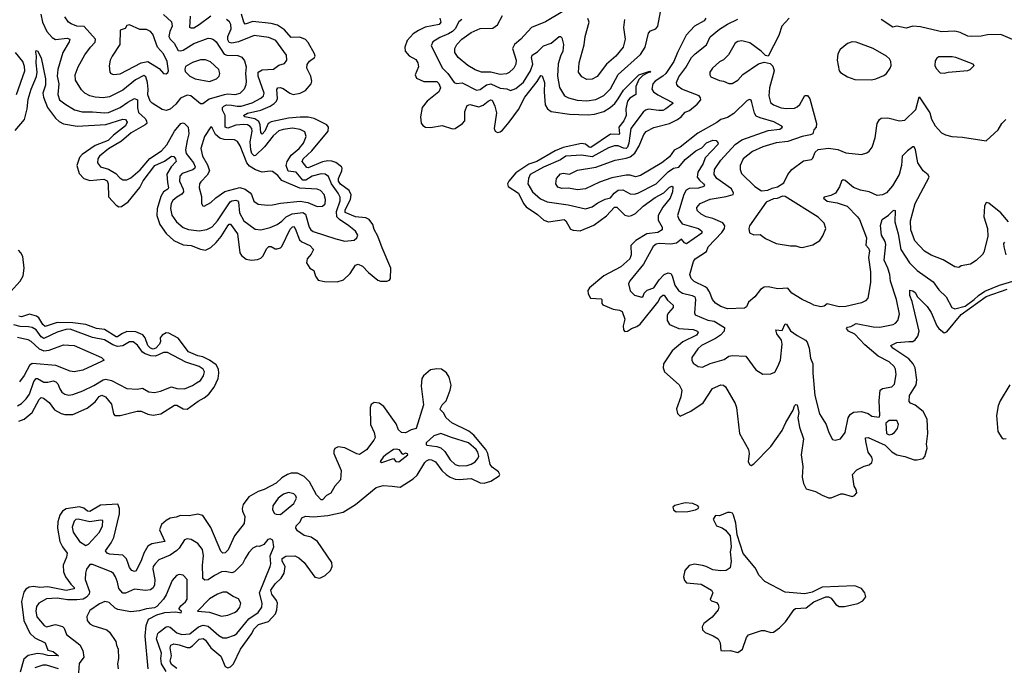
# Model space of a CAD drawing. Extents: x 1954678 to 2060275, y 904822 to 1016299.
# Tile 256 of 256: x 1978581 to 1986072, y 1002958 to 1007884. Entities that reach past the tile are written whole.
import ezdxf

# ---------------------------------------------------------------- set-up
doc = ezdxf.new("R2010")
doc.units = 0

msp = doc.modelspace()

# ---------------------------------------------------------------- linework, layer by layer
at = {"layer": '0CON20XD'}
for points in [[(1978545, 1007040), (1978616.4, 1007123.6), (1978638, 1007205), (1978645, 1007278), (1978668.6, 1007355), (1978708.1, 1007451.9), (1978712.4, 1007485), (1978705.3, 1007555), (1978709.4, 1007605), (1978702.4, 1007637.6), (1978705, 1007650), (1978715, 1007647.1), (1978743.6, 1007593.6), (1978777.6, 1007435), (1978777.4, 1007385), (1978757.1, 1007325), (1978760.7, 1007295), (1978791.3, 1007215), (1978852.4, 1007135), (1978879.8, 1007109.8), (1978915, 1007091.4), (1979016.9, 1007073.1), (1979235, 1007087.4), (1979365, 1007126.2), (1979384.4, 1007124.4), (1979398.4, 1007105), (1979385, 1007077.4), (1979294.2, 1007005.8), (1979254.8, 1006965), (1979155, 1006927.1), (1979055, 1006858.9), (1979034.7, 1006835), (1979015.3, 1006775), (1979033.9, 1006713.9), (1979068.6, 1006675), (1979115, 1006661.1), (1979220.6, 1006670.6), (1979245, 1006658.1), (1979254.6, 1006634.6), (1979255.9, 1006535.9), (1979315, 1006473.3), (1979335, 1006461.5), (1979355, 1006462.5), (1979405, 1006498.2), (1979495, 1006607.2), (1979520.8, 1006659.2), (1979608.4, 1006775), (1979681.2, 1006808.8), (1979735, 1006844.7), (1979753.6, 1006843.6), (1979767.1, 1006825), (1979771.8, 1006805), (1979731.9, 1006765), (1979700.2, 1006709.8), (1979703.9, 1006645), (1979713.1, 1006605), (1979707.5, 1006595), (1979675, 1006573.4), (1979655, 1006538.8), (1979627.2, 1006445), (1979624.8, 1006395), (1979646.2, 1006325), (1979695, 1006257.3), (1979753.6, 1006205), (1979825, 1006172.1), (1979885, 1006166.4), (1979955, 1006137.5), (1979995, 1006130.4), (1980035, 1006151.1), (1980075, 1006189.6), (1980112.6, 1006235), (1980165, 1006316.7), (1980175, 1006327.8), (1980185, 1006328.5), (1980237.1, 1006255), (1980255, 1006111.4), (1980268.9, 1006088.9), (1980302.9, 1006062.9), (1980345, 1006054.6), (1980390.2, 1006059.8), (1980415, 1006069.5), (1980432.3, 1006087.7), (1980458.9, 1006141.1), (1980475, 1006157.7), (1980495, 1006158.5), (1980525, 1006141.2), (1980538.7, 1006141.3), (1980565, 1006148.7), (1980575, 1006157.9), (1980639.6, 1006290.4), (1980655, 1006308.2), (1980665, 1006310.9), (1980676.6, 1006296.6), (1980709, 1006209), (1980726.5, 1006195), (1980786.9, 1006166.9), (1980815.3, 1006135.3), (1980799.3, 1006100.7), (1980767.9, 1006065), (1980762.1, 1006035), (1980789.1, 1005995), (1980818.9, 1005975), (1980831.9, 1005931.9), (1980852.4, 1005902.4), (1980898.9, 1005891.1), (1980995, 1005890), (1981043.3, 1005905), (1981095, 1005954.4), (1981134.3, 1006015.7), (1981155, 1006024.1), (1981189.3, 1006009.3), (1981235, 1005960.8), (1981305, 1005901.3), (1981325, 1005893.6), (1981375, 1005893.8), (1981395, 1005903.1), (1981402.1, 1005915), (1981404.1, 1005995), (1981339.5, 1006149.5), (1981306.5, 1006236.5), (1981277.8, 1006287.8), (1981266.3, 1006326.3), (1981239.6, 1006365), (1981215, 1006376), (1981135, 1006383.2), (1981057.5, 1006417.5), (1981056.5, 1006436.5), (1981097.8, 1006515), (1981102.3, 1006552.3), (1981087.9, 1006585), (1981021.8, 1006631.8), (1981005.9, 1006655), (1981005.2, 1006675), (1981032.2, 1006735), (1981033.7, 1006753.7), (1981028.1, 1006765), (1980985, 1006797.8), (1980955, 1006808.4), (1980925, 1006809.8), (1980885, 1006802.1), (1980775, 1006758.1), (1980765, 1006760.4), (1980728.5, 1006805), (1980738.5, 1006825), (1980804.3, 1006885), (1980926.9, 1007035), (1980929.6, 1007065), (1980916.7, 1007085), (1980820.9, 1007130.9), (1980775, 1007141.9), (1980715, 1007142.6), (1980625, 1007133.6), (1980495, 1007107.8), (1980472.2, 1007095), (1980445, 1007036.7), (1980425, 1007012.5), (1980415.3, 1007025.3), (1980411.4, 1007085), (1980399.4, 1007109.4), (1980368.8, 1007128.8), (1980294, 1007145), (1980284.4, 1007155), (1980315, 1007173.4), (1980415.4, 1007194.6), (1980486.9, 1007225), (1980516.8, 1007245), (1980535.5, 1007264.5), (1980543.1, 1007285), (1980537, 1007353), (1980545.3, 1007364.7), (1980563.2, 1007366.8), (1980585, 1007360), (1980635, 1007323.7), (1980662.5, 1007315), (1980715, 1007324.8), (1980755, 1007345.3), (1980797.1, 1007395), (1980803.1, 1007415), (1980794.7, 1007454.7), (1980766, 1007515), (1980767.1, 1007542.9), (1980785, 1007567.1), (1980824.4, 1007595), (1980828.6, 1007605), (1980823.3, 1007625), (1980775, 1007710.8), (1980755, 1007732.1), (1980711.9, 1007751.9), (1980645, 1007748.4), (1980595, 1007805.8), (1980541.8, 1007841.8), (1980495, 1007855.9), (1980355, 1007869.5), (1980295, 1007850), (1980285, 1007864.2), (1980268.8, 1007925)], [(1978740.8, 1007925), (1978753.6, 1007863.6), (1978787.9, 1007795), (1978828, 1007748), (1978852.9, 1007732.9), (1978942.9, 1007742.9), (1978962.1, 1007735), (1978956.5, 1007715), (1978910, 1007635), (1978869.5, 1007505), (1978865.9, 1007455), (1978877.6, 1007395), (1978870.3, 1007315), (1978884.5, 1007275), (1978923, 1007243), (1978997.2, 1007197.2), (1979055, 1007183.6), (1979135, 1007183.6), (1979225, 1007174.7), (1979255, 1007177.9), (1979345, 1007216.7), (1979402.7, 1007257.3), (1979455, 1007284), (1979477.3, 1007275), (1979475.7, 1007214.2), (1979485, 1007178.9), (1979535, 1007132.7), (1979546.1, 1007115), (1979546.8, 1007095), (1979535, 1007082.8), (1979427.9, 1007022.1), (1979355, 1006960), (1979255, 1006901.6), (1979186.7, 1006845), (1979174.5, 1006825), (1979172.2, 1006795), (1979194.3, 1006765), (1979255, 1006747.6), (1979312.9, 1006712.9), (1979341.5, 1006681.5), (1979365, 1006666.2), (1979395, 1006664.6), (1979425, 1006680.4), (1979497.2, 1006742.8), (1979571.9, 1006828.1), (1979658.8, 1006885), (1979699.4, 1006930.6), (1979758, 1007035), (1979806.9, 1007093.1), (1979825, 1007098.5), (1979835, 1007094.5), (1979861.8, 1007065), (1979866.5, 1007015), (1979855.6, 1006964.4), (1979841.9, 1006895), (1979846.3, 1006865), (1979902.5, 1006795), (1979915.8, 1006764.2), (1979913.8, 1006755), (1979897.8, 1006742.2), (1979815.6, 1006715), (1979797.7, 1006692.3), (1979797.1, 1006655), (1979825.3, 1006595), (1979828.1, 1006575), (1979815, 1006557.2), (1979775, 1006534.7), (1979745, 1006508.2), (1979732.7, 1006485), (1979726.8, 1006446.8), (1979737.8, 1006397.8), (1979774.5, 1006345), (1979825, 1006302.9), (1979865, 1006286.8), (1979945, 1006277.9), (1980005, 1006287.7), (1980045, 1006309.1), (1980086, 1006354), (1980181.2, 1006498.8), (1980195, 1006506.5), (1980225, 1006510), (1980237, 1006507), (1980244.6, 1006495), (1980253.2, 1006415), (1980286.2, 1006355), (1980371.5, 1006291.5), (1980415.3, 1006284.7), (1980487.5, 1006302.5), (1980539.2, 1006325), (1980575, 1006350.4), (1980609.2, 1006385), (1980652.6, 1006407.4), (1980735, 1006415.9), (1980755.3, 1006405), (1980783.1, 1006305), (1980795.3, 1006285.3), (1980813.6, 1006273.6), (1980985, 1006217.1), (1981055, 1006200), (1981125, 1006206), (1981146.8, 1006223.2), (1981154.3, 1006245), (1981135.3, 1006275.3), (1981085, 1006316.9), (1981012.8, 1006362.8), (1980994.5, 1006384.5), (1980989.9, 1006425), (1981017.6, 1006505), (1981017.8, 1006535), (1981004.3, 1006565), (1980952.7, 1006635), (1980929.8, 1006689.8), (1980905, 1006707.8), (1980875, 1006710.8), (1980805, 1006693.3), (1980757.1, 1006662.9), (1980733.7, 1006663.7), (1980683.3, 1006723.3), (1980622.7, 1006732.7), (1980607.5, 1006775), (1980614.8, 1006805), (1980646.4, 1006853.6), (1980706.6, 1006905), (1980739.4, 1006945), (1980759.6, 1006995), (1980749.7, 1007029.7), (1980715, 1007048.4), (1980655, 1007057.4), (1980585, 1007048.9), (1980552.2, 1007037.8), (1980509.9, 1007000.1), (1980442.3, 1006917.7), (1980375, 1006850.9), (1980365, 1006848.5), (1980347.1, 1006867.1), (1980338.4, 1006895), (1980334.5, 1006955), (1980348.8, 1007035), (1980345.9, 1007055), (1980335, 1007071.5), (1980315, 1007082.9), (1980285, 1007085.5), (1980225, 1007081.5), (1980165, 1007057.5), (1980142.8, 1007065), (1980143.8, 1007153.8), (1980123.9, 1007195), (1980123.1, 1007215), (1980132.9, 1007227.1), (1980155, 1007237), (1980193.3, 1007233.3), (1980235, 1007225.2), (1980265, 1007226.8), (1980348.8, 1007251.2), (1980415, 1007286.2), (1980434.3, 1007305.7), (1980441.2, 1007325), (1980396.2, 1007455), (1980395.5, 1007485), (1980425, 1007501.8), (1980512.1, 1007507.9), (1980552.1, 1007537.9), (1980595, 1007550), (1980612.5, 1007575), (1980611.4, 1007615), (1980529.5, 1007725), (1980475, 1007748.2), (1980365, 1007764.6), (1980245, 1007716.5), (1980195, 1007705.3), (1980175, 1007710.9), (1980165, 1007731.2), (1980163.9, 1007755), (1980190, 1007815), (1980187.7, 1007847.7), (1980176.7, 1007866.7), (1980155, 1007885.6)], [(1979675, 1007922.2), (1979735, 1007868.1), (1979741.2, 1007835), (1979721.8, 1007795), (1979715.3, 1007755), (1979725.7, 1007735.7), (1979755, 1007705.5), (1979785, 1007650), (1979805, 1007646.8), (1979825, 1007652.8), (1979905, 1007702.8), (1980015, 1007743.1), (1980035, 1007741.5), (1980055, 1007732.5), (1980074.2, 1007714.2), (1980135, 1007621.1), (1980157.3, 1007612.7), (1980241.1, 1007611.1), (1980269.6, 1007599.6), (1980291.3, 1007571.3), (1980303.8, 1007525), (1980298.7, 1007475), (1980304.6, 1007415), (1980301.4, 1007388.6), (1980287.8, 1007355), (1980255, 1007323.1), (1980217.3, 1007312.8), (1980165, 1007316.7), (1980135, 1007312.3), (1980021.2, 1007278.8), (1979972.7, 1007242.7), (1979955, 1007244.2), (1979882.5, 1007305), (1979855, 1007309.6), (1979803.6, 1007286.4), (1979768.6, 1007241.4), (1979725, 1007202.2), (1979695, 1007192.9), (1979665, 1007199.5), (1979587.9, 1007247.9), (1979573.6, 1007265), (1979555, 1007311.2), (1979558.7, 1007355), (1979553.5, 1007405), (1979539.3, 1007449.3), (1979525, 1007460), (1979462.6, 1007427.4), (1979365, 1007347.1), (1979265, 1007296.6), (1979215, 1007290), (1979155, 1007294.7), (1979115, 1007305.4), (1979075.3, 1007325.3), (1979051.1, 1007351.1), (1979004.8, 1007424.7), (1979001.5, 1007465), (1979024.7, 1007525.3), (1979075, 1007615.8), (1979118.5, 1007675), (1979155, 1007711.9), (1979158.2, 1007735), (1979070.7, 1007830.8), (1979015, 1007835.4), (1978971.5, 1007851.5), (1978952.9, 1007865), (1978924.4, 1007905)], [(1980035, 1007909.6), (1979945.2, 1007844.8), (1979905, 1007820.4), (1979885, 1007818.9), (1979875.8, 1007825), (1979879.8, 1007909.8)], [(1981944.2, 1007885), (1981922.1, 1007867.9), (1981893.2, 1007815), (1981873.8, 1007795), (1981843.3, 1007775), (1981777.3, 1007747.3), (1981723.7, 1007716.3), (1981711.8, 1007685), (1981798.2, 1007515), (1981837.5, 1007475), (1981885, 1007405.7), (1981905, 1007398.6), (1981946.8, 1007403.2), (1982055, 1007346.4), (1982085, 1007352.8), (1982132.7, 1007387.3), (1982164.3, 1007395.7), (1982235, 1007362.8), (1982287, 1007357), (1982315, 1007346.2), (1982355, 1007360), (1982412.5, 1007407.5), (1982466.6, 1007493.5), (1982483.8, 1007545), (1982474.7, 1007595.3), (1982480, 1007615), (1982519.6, 1007640.4), (1982565, 1007685.4), (1982624.3, 1007705), (1982685, 1007755.5), (1982695.5, 1007755.5), (1982705, 1007746.2), (1982717.9, 1007695), (1982712.3, 1007645), (1982695.8, 1007605.8), (1982676.9, 1007546.9), (1982671.8, 1007455), (1982687.9, 1007367.9), (1982725, 1007305.5), (1982755, 1007290.4), (1982822.2, 1007272.2), (1982894.7, 1007265.3), (1982965, 1007277.6), (1983023.9, 1007306.1), (1983075, 1007357.3), (1983135, 1007467.9), (1983305, 1007618.5), (1983340.4, 1007675), (1983365, 1007780), (1983381.1, 1007798.9), (1983420, 1007815), (1983435.3, 1007834.7), (1983455.3, 1007944.7)], [(1982712.5, 1007945), (1982581.4, 1007868.6), (1982475, 1007824.4), (1982394.7, 1007735.3), (1982344.8, 1007695.2), (1982331.2, 1007665), (1982357.3, 1007575), (1982356.4, 1007545), (1982340, 1007515), (1982305, 1007481.5), (1982285, 1007472.3), (1982235, 1007466.8), (1982164.1, 1007484.1), (1982095.3, 1007485.3), (1982045, 1007502.1), (1981989.4, 1007535), (1981915.7, 1007595), (1981892.3, 1007635), (1981891.5, 1007665), (1981907.1, 1007695), (1981945.6, 1007734.4), (1982015, 1007786.1), (1982085, 1007816), (1982180.2, 1007819.8), (1982216.1, 1007845), (1982254.7, 1007915.3)], [(1979295, 1007466.9), (1979345, 1007472.9), (1979505, 1007554.7), (1979555, 1007565.4), (1979641.3, 1007511.3), (1979675, 1007474), (1979695, 1007471.2), (1979708.8, 1007481.2), (1979713.8, 1007495), (1979702.5, 1007565), (1979673.5, 1007625), (1979627.9, 1007675), (1979593, 1007773), (1979576.2, 1007795), (1979545, 1007808.6), (1979495, 1007810), (1979415, 1007843.8), (1979395, 1007840), (1979382.3, 1007817.7), (1979346.2, 1007803.8), (1979343.6, 1007695), (1979283.5, 1007605), (1979270, 1007575), (1979261.9, 1007531.9), (1979265.8, 1007485.8), (1979273.3, 1007473.3), (1979295, 1007466.9)], [(1981778, 1007895), (1981784.7, 1007865), (1981771.7, 1007848.3), (1981665, 1007825.8), (1981615, 1007800.6), (1981574.8, 1007775.2), (1981528.2, 1007725), (1981510.5, 1007675), (1981514.1, 1007645), (1981545, 1007609.1), (1981595, 1007579.7), (1981610.9, 1007555), (1981615.8, 1007525), (1981588.5, 1007465), (1981598.4, 1007438.4), (1981655, 1007412.4), (1981755, 1007412.6), (1981769.3, 1007399.3), (1981781, 1007365), (1981769.7, 1007335), (1981681.5, 1007265), (1981641.5, 1007215), (1981629.1, 1007145), (1981636.1, 1007096.1), (1981648.3, 1007078.3), (1981667.4, 1007067.4), (1981705, 1007063.1), (1981795, 1007079.1), (1981873.4, 1007053.4), (1981895, 1007056.7), (1981950.6, 1007095), (1981966.2, 1007115), (1981966.2, 1007185), (1981985, 1007230.9), (1982005, 1007239.6), (1982075, 1007220.5), (1982107.4, 1007232.6), (1982145, 1007263.6), (1982165, 1007274.4), (1982175, 1007270.6), (1982196.8, 1007226.7), (1982208.1, 1007175), (1982191.2, 1007055), (1982197.5, 1007035), (1982215, 1007024.4), (1982235, 1007029.5), (1982255, 1007044.4), (1982303.8, 1007105), (1982375, 1007201.5), (1982422.9, 1007295), (1982517.5, 1007412.5), (1982545, 1007460), (1982555, 1007456.2), (1982573.9, 1007405), (1982571.2, 1007335), (1982577.9, 1007235), (1982595.7, 1007205), (1982625, 1007186.5), (1982765, 1007164.2), (1982905, 1007159.5), (1982955, 1007164.7), (1983025, 1007186.3), (1983073.8, 1007215), (1983109.1, 1007245), (1983135, 1007281.5), (1983175, 1007347.3), (1983290, 1007465), (1983375, 1007493.3), (1983383.3, 1007485), (1983360, 1007480), (1983322, 1007458), (1983292.5, 1007427.5), (1983269.7, 1007375), (1983267.5, 1007315), (1983223.2, 1007286.8), (1983205.8, 1007265), (1983191.3, 1007205), (1983196, 1007155), (1983178.3, 1007115), (1983138.3, 1007065), (1983144.6, 1007015.4), (1983140.3, 1007009.7), (1983075, 1007011.7), (1982925, 1006912.6), (1982914, 1006914), (1982885, 1006937.8), (1982855, 1006942.8), (1982715, 1006912.4), (1982653.8, 1006886.2), (1982515, 1006806), (1982455.4, 1006784.6), (1982355, 1006720), (1982301.2, 1006655), (1982292.7, 1006635), (1982296.4, 1006615), (1982375, 1006564.1), (1982415, 1006484.5), (1982435, 1006459.2), (1982521.4, 1006401.4), (1982568.6, 1006358.6), (1982605, 1006346.2), (1982723.3, 1006363.3), (1982735.5, 1006355), (1982771.6, 1006291.6), (1982791.7, 1006281.7), (1982845, 1006277.1), (1982949.6, 1006320.4), (1983045, 1006392.8), (1983105, 1006458.8), (1983125, 1006457.1), (1983185, 1006398), (1983215, 1006390), (1983235, 1006393.7), (1983265, 1006410.3), (1983324, 1006466), (1983415, 1006530), (1983482.6, 1006567.4), (1983525, 1006610.4), (1983545, 1006617.5), (1983550, 1006610), (1983546.3, 1006575), (1983529.4, 1006525), (1983473.4, 1006456.5), (1983438.3, 1006395), (1983438.8, 1006358.8), (1983468.1, 1006305), (1983468, 1006285), (1983435, 1006264.5), (1983351.9, 1006255), (1983269.6, 1006205), (1983229.4, 1006165), (1983233.6, 1006096.4), (1983222.3, 1006065), (1983155.2, 1006004.8), (1983025.7, 1005934.3), (1982915, 1005845.4), (1982902.7, 1005825), (1982905, 1005798.8), (1982924.3, 1005765), (1983005, 1005760.6), (1983010.6, 1005755), (1983008.5, 1005725), (1983016.1, 1005716.1), (1983095, 1005682.6), (1983145, 1005673.7), (1983165, 1005663.6), (1983184.7, 1005605.3), (1983173.3, 1005555), (1983175.8, 1005525.8), (1983185, 1005511.2), (1983205, 1005514.3), (1983236.2, 1005535), (1983275, 1005549.2), (1983301, 1005569), (1983434.6, 1005735.4), (1983455, 1005773.8), (1983475, 1005789.6), (1983485, 1005787.5), (1983510.3, 1005750.3), (1983553.4, 1005713.4), (1983551.8, 1005695), (1983516, 1005655), (1983506.6, 1005635), (1983507.5, 1005595), (1983524.6, 1005565), (1983595, 1005535.7), (1983705, 1005527.4), (1983738.1, 1005515), (1983743.3, 1005505), (1983728.8, 1005485), (1983625, 1005432.7), (1983544.6, 1005365), (1983479.6, 1005265), (1983477.5, 1005235), (1983487.5, 1005205), (1983597.1, 1005107.1), (1983617.8, 1005065), (1983611.5, 1005015), (1983577.1, 1004925), (1983585, 1004887.5), (1983605, 1004868.8), (1983686.2, 1004905), (1983780.3, 1004969.7), (1983851.4, 1005078.6), (1983915, 1005105.6), (1983935, 1005104.2), (1983951.7, 1005091.7), (1984023.5, 1004965), (1984034.5, 1004935), (1984056.7, 1004735), (1984125.3, 1004615.3), (1984130.9, 1004585), (1984121.9, 1004521.9), (1984135, 1004497.5), (1984145, 1004493.3), (1984165, 1004506.7), (1984295, 1004636.7), (1984381.1, 1004758.9), (1984408.8, 1004818.8), (1984465.3, 1004914.7), (1984475, 1004947.5), (1984485, 1004957.1), (1984495, 1004954.2), (1984508, 1004895), (1984500, 1004855), (1984512.5, 1004785), (1984543.6, 1004695), (1984525.4, 1004575), (1984538.8, 1004485), (1984534.6, 1004404.6), (1984542.9, 1004355), (1984565.6, 1004315.6), (1984635.9, 1004295.9), (1984685, 1004266.2), (1984735, 1004246.2), (1984755, 1004248), (1984827.7, 1004277.7), (1984845, 1004278), (1984915, 1004256.7), (1984932.5, 1004265), (1984950, 1004285), (1984945, 1004310), (1984930, 1004335), (1984915.8, 1004425), (1984949.8, 1004460.2), (1985005, 1004486.5), (1985045, 1004497.3), (1985063.8, 1004515), (1985069.8, 1004535), (1985064.6, 1004555), (1985035.4, 1004595), (1985017.7, 1004675), (1985017, 1004703), (1985035, 1004706.4), (1985165, 1004647.5), (1985215, 1004596.2), (1985255, 1004573.1), (1985315, 1004560.8), (1985385, 1004536.9), (1985410, 1004535), (1985455, 1004547.1), (1985468.5, 1004561.5), (1985484, 1004625), (1985481, 1004655), (1985489.8, 1004735), (1985485, 1004845.5), (1985455, 1004902.9), (1985395, 1004952.9), (1985357.3, 1004967.3), (1985348.7, 1004978.7), (1985351.9, 1005025), (1985402.6, 1005107.4), (1985405.3, 1005145), (1985394, 1005235), (1985379.3, 1005265), (1985345, 1005303.2), (1985224.4, 1005385), (1985208.8, 1005405), (1985255, 1005427.1), (1985345, 1005434.7), (1985375, 1005435.5), (1985395, 1005448.9), (1985413.3, 1005476.7), (1985423.3, 1005515), (1985369.9, 1005739.9), (1985352.7, 1005785), (1985353.8, 1005826.2), (1985375, 1005822), (1985395, 1005807.5), (1985412.5, 1005775), (1985485, 1005701.9), (1985515, 1005657.1), (1985558, 1005555), (1985575, 1005533.8), (1985615, 1005502.5), (1985635, 1005509.3), (1985745, 1005640.7), (1985935, 1005777.4), (1986095, 1005833.6)], [(1983801.1, 1007895), (1983788.6, 1007875), (1983715.3, 1007834.7), (1983650.4, 1007765), (1983585.3, 1007635), (1983557.2, 1007565), (1983496.6, 1007475), (1983475, 1007454), (1983415.5, 1007415), (1983398.2, 1007395), (1983389.6, 1007355), (1983402.9, 1007335), (1983435, 1007312.1), (1983548.1, 1007255), (1983549.4, 1007245), (1983495.6, 1007205), (1983475, 1007194.1), (1983443, 1007193), (1983365, 1007202), (1983342.5, 1007195), (1983325, 1007180.6), (1983230, 1007055), (1983216.4, 1006945), (1983205.2, 1006915), (1983195, 1006905.2), (1983175, 1006905.6), (1983135, 1006924.3), (1983105, 1006924.7), (1983060.8, 1006909.2), (1982935, 1006841.8), (1982855, 1006853.9), (1982735, 1006846.4), (1982695, 1006818.8), (1982565, 1006761.9), (1982464.5, 1006705), (1982450.9, 1006675), (1982445.6, 1006635), (1982481.8, 1006575), (1982542.1, 1006522.1), (1982595, 1006497.1), (1982753.5, 1006476.5), (1982885.3, 1006444.7), (1982935, 1006461.5), (1982978.5, 1006491.5), (1983035, 1006517.3), (1983075, 1006529.1), (1983102.7, 1006565), (1983135, 1006586.8), (1983168.5, 1006588.5), (1983225, 1006558.9), (1983255, 1006557.5), (1983284.3, 1006565), (1983423.2, 1006635), (1983514.4, 1006725.6), (1983555, 1006753.2), (1983595, 1006760.9), (1983645, 1006819.2), (1983725, 1006885.4), (1983771.7, 1006908.3), (1983805, 1006946.9), (1983855, 1006967.7), (1983878.8, 1006965), (1983894, 1006945), (1983892.9, 1006935), (1983795, 1006831.9), (1983779.7, 1006790.3), (1983739.2, 1006725), (1983735, 1006686.2), (1983751.9, 1006661.9), (1983784.4, 1006635), (1983790, 1006625), (1983785.6, 1006615), (1983745, 1006601.9), (1983675, 1006600.7), (1983652.6, 1006587.4), (1983634.2, 1006555), (1983586, 1006395), (1983595, 1006366.7), (1983621.7, 1006331.7), (1983745, 1006296.2), (1983771.8, 1006275), (1983771.2, 1006258.8), (1983655, 1006179.3), (1983637.6, 1006187.6), (1983615, 1006214.2), (1983577, 1006183), (1983533.5, 1006176.5), (1983445, 1006181.4), (1983423.8, 1006176.2), (1983400.6, 1006159.4), (1983327.7, 1006025), (1983223, 1005897), (1983212.1, 1005875), (1983225, 1005822), (1983257.2, 1005787.2), (1983315, 1005773.3), (1983325, 1005780.8), (1983333.1, 1005803.1), (1983355, 1005826.4), (1983404.8, 1005845.2), (1983445.4, 1005904.6), (1983483.8, 1005946.2), (1983515, 1005958.8), (1983533.6, 1005953.6), (1983544.7, 1005935), (1983564.1, 1005865), (1983593.8, 1005823.8), (1983623.5, 1005803.5), (1983696, 1005786), (1983717.1, 1005775), (1983721.8, 1005755), (1983713.9, 1005655), (1983720, 1005640), (1983815, 1005598), (1983865, 1005590.3), (1983943.7, 1005543.7), (1983940.8, 1005515), (1983913.1, 1005485), (1983875, 1005458.4), (1983768.6, 1005405), (1983739.9, 1005380.1), (1983694.2, 1005315), (1983694.3, 1005295), (1983705, 1005271.2), (1983743.3, 1005245), (1983775, 1005240.9), (1983835, 1005268.5), (1983940.3, 1005299.7), (1983975.4, 1005324.6), (1984001.7, 1005328.3), (1984105.5, 1005325.5), (1984180.3, 1005220.3), (1984235, 1005187.5), (1984295, 1005191.2), (1984325, 1005202), (1984350, 1005245), (1984369.4, 1005295), (1984381.9, 1005415), (1984375.5, 1005445), (1984340.5, 1005495), (1984334.4, 1005525.6), (1984380.9, 1005519.1), (1984405, 1005570.6), (1984415, 1005568.5), (1984445, 1005518.1), (1984495, 1005481.5), (1984560, 1005445), (1984570.9, 1005430.9), (1984587.5, 1005385), (1984598.3, 1005308.3), (1984614.3, 1005265), (1984614.5, 1005195), (1984631.1, 1005025), (1984667.1, 1004885), (1984715.7, 1004805), (1984737.5, 1004745), (1984765, 1004690), (1984785, 1004686.7), (1984826.7, 1004695), (1984860, 1004745), (1984883.6, 1004856.4), (1984900.1, 1004879.9), (1984925, 1004897.8), (1984985, 1004904.7), (1985035, 1004889.2), (1985065, 1004867.8), (1985118.8, 1004861.2), (1985124.1, 1004875.9), (1985120.4, 1004985), (1985128.5, 1005065), (1985145, 1005077.7), (1985215, 1005092.2), (1985237.5, 1005112.5), (1985248.1, 1005185), (1985243.7, 1005225), (1985235, 1005245.3), (1985195, 1005280.6), (1985112.3, 1005325), (1985009.9, 1005409.9), (1984935, 1005490.9), (1984885.6, 1005515), (1984872.1, 1005535), (1984878.8, 1005545), (1984905, 1005549.7), (1984945, 1005573.6), (1985075, 1005546.9)], [(1986105, 1006347.3), (1986046.5, 1006415), (1985955, 1006487.3), (1985935, 1006494.2), (1985922.3, 1006465), (1985917.2, 1006385), (1985944.5, 1006295), (1985946.5, 1006235), (1985915.8, 1006115), (1985905, 1006096.7), (1985858.8, 1006051.2), (1985815, 1006023.8), (1985745, 1006011.2), (1985725, 1006000), (1985695, 1006004.4), (1985606.2, 1006056.2), (1985515, 1006093.1), (1985465, 1006124.3), (1985391.2, 1006201.2), (1985359.6, 1006285), (1985358.5, 1006355), (1985395, 1006486), (1985499.2, 1006685), (1985493.4, 1006703.4), (1985454.7, 1006734.7), (1985413.6, 1006795), (1985395.4, 1006895), (1985385, 1006916), (1985375, 1006916), (1985334.5, 1006885.5), (1985295, 1006846.2), (1985290.8, 1006775), (1985272.2, 1006705), (1985220.7, 1006619.3), (1985175, 1006567.8), (1985145, 1006550.9), (1985105, 1006546.9), (1985043.5, 1006573.5), (1984978.1, 1006588.1), (1984925, 1006606.4), (1984860.7, 1006660.7), (1984845, 1006664.6), (1984832.5, 1006655), (1984818.7, 1006611.3), (1984786.9, 1006565), (1984753, 1006547), (1984700.8, 1006535), (1984697.5, 1006525), (1984725, 1006504.3), (1984799.6, 1006489.6), (1984876.1, 1006466.1), (1984956.2, 1006385), (1984969.1, 1006365), (1985024.5, 1006225), (1985018.1, 1006168.1), (1985038, 1006145), (1985045.7, 1006125), (1985039.2, 1006075), (1985054.3, 1005965.7), (1985052.9, 1005885), (1985034.2, 1005765.8), (1985016.7, 1005745), (1984985, 1005730), (1984865, 1005701.4), (1984815, 1005699.2), (1984725, 1005723.3), (1984702.5, 1005705), (1984675, 1005700.8), (1984622.7, 1005712.7), (1984605, 1005723.3), (1984534.4, 1005754.4), (1984455, 1005803.1), (1984425, 1005840.5), (1984347.7, 1005837.7), (1984275, 1005852), (1984245, 1005848), (1984217.8, 1005832.2), (1984174.4, 1005775.6), (1984126.2, 1005735), (1984110.5, 1005699.5), (1984095, 1005688.8), (1983965, 1005685.6), (1983915, 1005702.5), (1983875, 1005728.5), (1983852.3, 1005755), (1983828.8, 1005815), (1983810.5, 1005840.5), (1983795, 1005852.9), (1983711.2, 1005891.2), (1983690, 1005915), (1983679.2, 1005945), (1983707.8, 1006045), (1983719.1, 1006065), (1983805, 1006120.4), (1983820, 1006155), (1983924, 1006265), (1983942.7, 1006295), (1983945.4, 1006315.4), (1983929.6, 1006339.6), (1983855, 1006370.6), (1983804.3, 1006384.3), (1983765.8, 1006405), (1983735, 1006432), (1983732.2, 1006455), (1983758, 1006485), (1983835, 1006518.7), (1983955, 1006538.6), (1984008, 1006555), (1984011.4, 1006565), (1983996.2, 1006596.2), (1983885, 1006674.6), (1983864.5, 1006705), (1983867.9, 1006745), (1983915.3, 1006815), (1984025.4, 1006935), (1984075, 1006968.9), (1984275, 1007040.2), (1984365, 1007052.2), (1984383.3, 1007065), (1984378.6, 1007075), (1984317.3, 1007107.3), (1984215, 1007136), (1984185, 1007150.5), (1984172.2, 1007172.2), (1984152.1, 1007255), (1984145, 1007270.8), (1984135, 1007277.1), (1984115, 1007270), (1984015, 1007170.9), (1983965, 1007140.7), (1983916.1, 1007123.9), (1983885, 1007100.7), (1983739.5, 1007020.5), (1983605, 1006914.6), (1983559.5, 1006890.5), (1983525, 1006840), (1983465, 1006794.1), (1983305, 1006698.2), (1983265, 1006687.9), (1983225, 1006700), (1983195, 1006701.2), (1983085, 1006681.4), (1982991.7, 1006648.3), (1982885, 1006597.7), (1982825, 1006590.7), (1982755, 1006601.8), (1982705, 1006600.9), (1982675, 1006610), (1982660.6, 1006635), (1982664, 1006675), (1982695, 1006710.6), (1982715, 1006716.9), (1982765, 1006709.3), (1982825, 1006740.4), (1982965, 1006761.8), (1983111.2, 1006815), (1983195, 1006829.3), (1983225, 1006840), (1983260.3, 1006869.7), (1983292.9, 1006925), (1983330.1, 1007009.9), (1983347.7, 1007032.3), (1983405, 1007064.7), (1983525, 1007094.7), (1983585, 1007123.6), (1983613.8, 1007145), (1983645, 1007180.3), (1983676.7, 1007193.3), (1983735, 1007241.3), (1983762.2, 1007275), (1983760.3, 1007290.3), (1983750, 1007305), (1983618, 1007355), (1983590, 1007375), (1983580.6, 1007390.6), (1983577.8, 1007405), (1983595, 1007449.2), (1983649.4, 1007520.6), (1983690.9, 1007595), (1983718.9, 1007625), (1983807.2, 1007692.8), (1983835, 1007753.5), (1983905, 1007812.1), (1983965, 1007848.9), (1984045, 1007887.1)], [(1983182.9, 1007885), (1983173.8, 1007825), (1983186.2, 1007735), (1983170.9, 1007675), (1983115, 1007605.5), (1983045.8, 1007544.2), (1982975, 1007452.2), (1982935, 1007432.2), (1982895, 1007429.4), (1982858.7, 1007448.7), (1982832.5, 1007485), (1982836.9, 1007555), (1982875, 1007692.5), (1982883.6, 1007756.4), (1982912.9, 1007865), (1982903.2, 1007893.2)], [(1984434, 1007895), (1984378.6, 1007835), (1984355.4, 1007764.6), (1984275, 1007606.2), (1984255, 1007611.2), (1984222, 1007645), (1984135, 1007707.8), (1984075, 1007723.1), (1984045, 1007717.5), (1984025, 1007705.8), (1983973.4, 1007616.6), (1983935, 1007579.2), (1983905, 1007564), (1983851.4, 1007515), (1983830.8, 1007485), (1983830.8, 1007465), (1983840.3, 1007450.3), (1983905, 1007420.8), (1983935, 1007417.1), (1983975, 1007398.9), (1984001.7, 1007398.3), (1984045, 1007424.2), (1984082.5, 1007467.5), (1984201.2, 1007548.8), (1984245, 1007561.4), (1984289.6, 1007549.6), (1984309.6, 1007529.6), (1984321.8, 1007495), (1984284.6, 1007365), (1984279.6, 1007305), (1984293.8, 1007255), (1984315.8, 1007235), (1984375, 1007214), (1984415, 1007207.3), (1984475, 1007211.5), (1984495, 1007220), (1984515, 1007238.5), (1984555, 1007307.5), (1984575, 1007308), (1984591.7, 1007281.7), (1984643.1, 1007095), (1984640, 1007065), (1984624, 1007045), (1984616.2, 1007015), (1984597.3, 1007007.3), (1984533.9, 1006996.1), (1984425, 1006957.5), (1984335, 1006946.9), (1984235, 1006916.9), (1984155, 1006880.9), (1984085.6, 1006825), (1984061.5, 1006775), (1984061.1, 1006745), (1984072.2, 1006715), (1984175, 1006614.4), (1984225, 1006583.1), (1984273.4, 1006586.6), (1984305, 1006602.5), (1984347, 1006613), (1984395, 1006642.5), (1984424, 1006705), (1984455.6, 1006744.4), (1984545, 1006810), (1984605, 1006820), (1984615, 1006830), (1984634, 1006875), (1984655, 1006896), (1984735, 1006906.9), (1984806.3, 1006896.3), (1984865, 1006870.8), (1984985, 1006858.8), (1985025, 1006870), (1985045, 1006883.3), (1985065.9, 1006914.1), (1985088.6, 1006985), (1985103.5, 1007095), (1985121.4, 1007125), (1985135, 1007134.4), (1985185, 1007136.2), (1985275, 1007115.6), (1985315, 1007118.6), (1985399.1, 1007200.9), (1985425, 1007297.5), (1985505.5, 1007175), (1985517.9, 1007127.9), (1985545, 1007076.2), (1985594.2, 1007024.2), (1985625, 1007008.8), (1985673.6, 1006996.4), (1985755, 1006990), (1985935, 1006962.5), (1986025, 1007046), (1986052.5, 1007095), (1986084, 1007125)], [(1986135, 1007732.9), (1986045, 1007770), (1985945, 1007768.2), (1985895, 1007757.8), (1985825, 1007754.6), (1985795, 1007759.2), (1985735, 1007787.2), (1985695, 1007796.2), (1985595, 1007791.8), (1985575, 1007797.5), (1985435, 1007829.6), (1985375, 1007833.5), (1985325, 1007820), (1985255, 1007834), (1985225, 1007825.7), (1985136, 1007885)], [(1985062.7, 1007427.3), (1985095, 1007434.2), (1985155, 1007458.1), (1985175.8, 1007475), (1985202.9, 1007515), (1985210, 1007535), (1985208.6, 1007565), (1985199.2, 1007585), (1985175, 1007607.5), (1985075, 1007665.6), (1984945, 1007712.9), (1984915, 1007714), (1984878.6, 1007701.4), (1984822.7, 1007657.3), (1984806.2, 1007625), (1984800, 1007575), (1984815.9, 1007495.9), (1984825, 1007482.5), (1984878.3, 1007448.3), (1984935, 1007430), (1985062.7, 1007427.3)], [(1978556.5, 1007313.5), (1978619.2, 1007495), (1978618.2, 1007528.2), (1978604.7, 1007564.7), (1978549.7, 1007635)], [(1980025, 1007413.8), (1980078, 1007435), (1980097.5, 1007455), (1980104.3, 1007475), (1980095.8, 1007505), (1980032.1, 1007562.1), (1979995, 1007578.8), (1979955, 1007578.7), (1979895, 1007557.9), (1979841.3, 1007528.7), (1979836.2, 1007506.2), (1979840.5, 1007490.5), (1979874, 1007455), (1979915, 1007433.8), (1980025, 1007413.8)], [(1985615, 1007476.7), (1985645, 1007483.8), (1985795, 1007496.7), (1985812.5, 1007505), (1985842.5, 1007535), (1985835.4, 1007545.4), (1985704.3, 1007595.7), (1985675, 1007600.8), (1985575, 1007600), (1985558.3, 1007591.7), (1985545, 1007570), (1985544, 1007535), (1985553, 1007513), (1985585, 1007478.8), (1985615, 1007476.7)], [(1980845, 1006463.5), (1980885, 1006464.4), (1980905, 1006484), (1980907.3, 1006515), (1980896.1, 1006555), (1980870, 1006585), (1980845, 1006594.7), (1980712.8, 1006602.8), (1980575, 1006659.3), (1980545, 1006697.7), (1980505, 1006729.1), (1980485, 1006732.7), (1980425, 1006722.8), (1980375, 1006741.9), (1980329.9, 1006769.9), (1980307.7, 1006795), (1980257.1, 1006925), (1980237.9, 1006957.9), (1980215, 1006969.3), (1980135, 1006972.8), (1980103, 1006983), (1980070.3, 1007010.3), (1980045, 1007061.2), (1980035, 1007067.5), (1979985.5, 1006995), (1979959.2, 1006905), (1979971.8, 1006845), (1980010.5, 1006780.5), (1980023.4, 1006735), (1980007.8, 1006702.2), (1979958.8, 1006651.2), (1979949.5, 1006635), (1979947.3, 1006605), (1979965, 1006540), (1979963.3, 1006485), (1979975, 1006466.7), (1979985, 1006466.2), (1980035, 1006492.2), (1980071.7, 1006528.3), (1980142.5, 1006577.5), (1980255, 1006606.2), (1980294.8, 1006594.8), (1980335, 1006566.8), (1980344.8, 1006554.8), (1980363.2, 1006503.2), (1980395, 1006480), (1980465, 1006472.3), (1980505, 1006474.6), (1980565, 1006487.5), (1980715, 1006503.2), (1980773.9, 1006493.9), (1980845, 1006463.5)], [(1984535, 1006152), (1984615, 1006170), (1984667.5, 1006205), (1984690.7, 1006239.3), (1984713.3, 1006295), (1984702.5, 1006335), (1984655, 1006382), (1984405, 1006540), (1984385, 1006542.5), (1984345, 1006524), (1984315, 1006522), (1984259.2, 1006495), (1984132.5, 1006315), (1984128.8, 1006295), (1984133.6, 1006263.6), (1984165, 1006246.7), (1984215, 1006250), (1984255, 1006220), (1984335, 1006182), (1984445, 1006163.8), (1984485, 1006163.8), (1984515, 1006152.5), (1984535, 1006152)], [(1985075, 1005546.9), (1985125, 1005544), (1985226, 1005565), (1985245, 1005575.6), (1985261.1, 1005595), (1985275.5, 1005645), (1985252.5, 1005755), (1985206.5, 1005895), (1985201, 1005945), (1985186.1, 1005995), (1985157.5, 1006055), (1985169.6, 1006175), (1985165.5, 1006195.5), (1985136.6, 1006245), (1985131.1, 1006318.9), (1985142, 1006365), (1985192, 1006398), (1985225, 1006430), (1985235, 1006435.7), (1985242.3, 1006432.3), (1985239.8, 1006345), (1985264.1, 1006255.9), (1985284.3, 1006135), (1985350.3, 1006035), (1985409.6, 1005975), (1985529.9, 1005889.9), (1985575, 1005830), (1985630, 1005775), (1985674, 1005694), (1985695, 1005684.7), (1985775, 1005705.8), (1985843.8, 1005755), (1985875, 1005787.1), (1985925, 1005819.6), (1986035, 1005865.5), (1986135.8, 1005895)], [(1986087.3, 1006095), (1986070.7, 1006155), (1986068.5, 1006181.5), (1986075, 1006191.4)], [(1978510.3, 1005815), (1978584.7, 1005895), (1978606.6, 1005935), (1978615.3, 1005994.7), (1978603.6, 1006083.6), (1978590.3, 1006110.3), (1978570.8, 1006130.8)], [(1978575, 1004830.3), (1978615, 1004845.9), (1978675, 1004896.2), (1978729.6, 1004995), (1978745, 1005009.1), (1978761.4, 1005005), (1978805, 1004970.9), (1978846.6, 1004916.6), (1978895, 1004888.8), (1978925, 1004880), (1978985, 1004879.6), (1979095, 1004928.4), (1979155, 1004977.1), (1979185, 1005018.2), (1979205, 1005026.8), (1979233.9, 1005013.9), (1979279.5, 1004959.5), (1979294.6, 1004885), (1979304.3, 1004874.3), (1979345, 1004873.2), (1979475, 1004905.9), (1979505, 1004905.9), (1979555, 1004884.1), (1979595, 1004874.6), (1979655, 1004886.4), (1979759, 1004951), (1979775, 1004950.5), (1979825, 1004923.3), (1979855, 1004920.3), (1979937.2, 1004982.8), (1979985, 1005008.2), (1980019.1, 1005035), (1980061.1, 1005088.9), (1980090, 1005155), (1980095.6, 1005195), (1980092.6, 1005225), (1980075, 1005259.3), (1980025, 1005294.8), (1979975, 1005319.6), (1979935, 1005327.6), (1979865, 1005356.8), (1979785, 1005461.3), (1979715, 1005498.7), (1979695, 1005501.5), (1979664.8, 1005485.2), (1979650.2, 1005465), (1979651.6, 1005435), (1979643.1, 1005415), (1979615.1, 1005384.9), (1979595, 1005377.1), (1979576.3, 1005385), (1979555.6, 1005405), (1979534.8, 1005465), (1979517.8, 1005487.8), (1979465, 1005510.4), (1979395, 1005512.2), (1979358.1, 1005495), (1979325, 1005470.2), (1979315, 1005471.5), (1979225, 1005526), (1979165.2, 1005535.2), (1979085, 1005566.5), (1978985, 1005578), (1978865, 1005580.4), (1978775, 1005550.7), (1978757.1, 1005565), (1978725.9, 1005615.9), (1978708.2, 1005628.2), (1978655, 1005643.7), (1978595.2, 1005624.8), (1978575, 1005627.6)], [(1978565, 1004947.8), (1978595, 1004965.4), (1978629.9, 1005000.1), (1978654.2, 1005035), (1978687.4, 1005132.6), (1978705, 1005154.7), (1978715, 1005155.3), (1978765, 1005127.2), (1978795, 1005127.1), (1978835, 1005136.8), (1978855, 1005130.3), (1978869.8, 1005115), (1978885.2, 1005075.2), (1978901.7, 1005051.7), (1978925, 1005034.5), (1978955, 1005028.5), (1978985, 1005032.1), (1979060.4, 1005059.6), (1979145, 1005100.4), (1979215, 1005144.3), (1979235, 1005149.3), (1979278.3, 1005138.3), (1979395, 1005077.5), (1979475, 1005074.4), (1979515, 1005080.4), (1979564, 1005054), (1979605, 1005049.1), (1979653, 1005057), (1979735, 1005090.9), (1979775, 1005078.5), (1979835, 1005075.4), (1979895, 1005100.9), (1979925, 1005121.1), (1979955, 1005139.5), (1979977.8, 1005175), (1979985.4, 1005205), (1979976.2, 1005225), (1979945, 1005246.2), (1979845, 1005279.3), (1979705, 1005352.1), (1979675, 1005351.5), (1979615, 1005323.6), (1979577.5, 1005327.5), (1979535, 1005341.8), (1979515.4, 1005355), (1979477.3, 1005407.3), (1979445, 1005434), (1979415, 1005434.6), (1979365, 1005402.7), (1979325, 1005397.7), (1979290.2, 1005410.2), (1979225, 1005449.5), (1979135, 1005466.7), (1978965, 1005528.6), (1978932.1, 1005527.9), (1978865, 1005507.6), (1978765, 1005458.5), (1978745, 1005472.1), (1978705, 1005525.7), (1978675, 1005543.3), (1978647.8, 1005547.8), (1978585, 1005549), (1978535, 1005562.3)], [(1978565, 1005468.1), (1978641.8, 1005451.8), (1978665, 1005439.2), (1978729.8, 1005379.8), (1978765, 1005366.1), (1978805, 1005370), (1978915, 1005410.4), (1978995, 1005404.6), (1979203.3, 1005315), (1979222.5, 1005295), (1979202.5, 1005285), (1979061.4, 1005218.6), (1978995, 1005205.6), (1978965, 1005210.9), (1978855, 1005253.9), (1978675, 1005269.3), (1978656, 1005254), (1978615, 1005176.5), (1978579.6, 1005130.4)], [(1979775, 1002947.8), (1979735, 1002978.2), (1979725.2, 1003005), (1979735.6, 1003045), (1979726.6, 1003105), (1979729.5, 1003125), (1979753.6, 1003136.4), (1979795, 1003127.8), (1979855, 1003108.6), (1979875, 1003109.7), (1979895, 1003121.6), (1979945, 1003170.7), (1979975.7, 1003175.7), (1979993.2, 1003163.2), (1980035, 1003105.3), (1980112.1, 1003042.1), (1980145, 1002964.3), (1980165, 1002953.8), (1980185, 1002961.5), (1980207.5, 1002985), (1980260.6, 1003095), (1980346, 1003215), (1980360.8, 1003249.2), (1980396.5, 1003283.5), (1980472.4, 1003305), (1980525.7, 1003365), (1980537.6, 1003395), (1980542.4, 1003445), (1980535.3, 1003465), (1980499.8, 1003515), (1980492.3, 1003545), (1980525, 1003594), (1980570.6, 1003635), (1980592.5, 1003675), (1980600.7, 1003725), (1980577.5, 1003765), (1980578.1, 1003785), (1980605, 1003803.6), (1980674.6, 1003805.4), (1980705, 1003789.7), (1980746.1, 1003756.1), (1980825, 1003644.6), (1980865, 1003636.1), (1980904.4, 1003655), (1980945.3, 1003695), (1980958, 1003725), (1980956, 1003755), (1980847.5, 1003915), (1980797, 1003947), (1980745, 1003959.6), (1980693.5, 1003995), (1980682.5, 1004015), (1980683.3, 1004035), (1980715.2, 1004065), (1980727.6, 1004095), (1980755, 1004108.6), (1980815, 1004103.5), (1980925, 1004112.5), (1981040.9, 1004139.1), (1981135, 1004195.6), (1981293.4, 1004326.6), (1981345, 1004340.9), (1981415.6, 1004334.4), (1981475, 1004328.9), (1981575, 1004390.8), (1981605, 1004420.5), (1981662.9, 1004515), (1981675, 1004528.4), (1981695, 1004537.5), (1981715, 1004534.7), (1981745, 1004519.7), (1981792.9, 1004455), (1981825, 1004425.3), (1981855, 1004404.2), (1981895, 1004390), (1981925, 1004386.2), (1982015, 1004394.3), (1982085, 1004362), (1982115, 1004358.2), (1982165, 1004373.8), (1982229.2, 1004415), (1982232.9, 1004425), (1982223.5, 1004445), (1982175, 1004479.7), (1982159.2, 1004499.2), (1982143.2, 1004583.2), (1982127.6, 1004615), (1982035, 1004724), (1981998.9, 1004755), (1981867.5, 1004817.5), (1981824.7, 1004855), (1981806.2, 1004893.8), (1981781.8, 1004915), (1981780, 1004925), (1981795, 1004953.8), (1981825.7, 1004984.3), (1981856.6, 1005065), (1981863.9, 1005105), (1981849.3, 1005165), (1981828.5, 1005198.5), (1981788.8, 1005225), (1981755, 1005229.1), (1981705, 1005220), (1981652.2, 1005175), (1981640.4, 1005155), (1981635.4, 1005095), (1981652.3, 1004955), (1981596.4, 1004775), (1981558.6, 1004765), (1981515, 1004740.2), (1981485.6, 1004745), (1981463.2, 1004765), (1981445, 1004810), (1981350.9, 1004940.9), (1981315, 1004967.1), (1981278.8, 1004971.2), (1981255, 1004956.7), (1981246.8, 1004933.2), (1981250, 1004805), (1981277.1, 1004745), (1981285.4, 1004705), (1981274.8, 1004685.2), (1981219.2, 1004610.8), (1981165, 1004577.7), (1981145, 1004580.8), (1981055, 1004628), (1981004.4, 1004635.6), (1980978.7, 1004621.3), (1980970.8, 1004605), (1980971.4, 1004585), (1981026.1, 1004455), (1981020.7, 1004385), (1980978.7, 1004335), (1980948.6, 1004281.4), (1980915, 1004264.2), (1980885, 1004232), (1980875, 1004232.7), (1980838.7, 1004268.7), (1980785, 1004368.5), (1980745, 1004409.2), (1980695, 1004433.3), (1980645, 1004434.3), (1980617.5, 1004425), (1980575, 1004398.2), (1980532.2, 1004357.8), (1980439.8, 1004310.2), (1980395, 1004295.3), (1980324.5, 1004255), (1980279.6, 1004195), (1980272.1, 1004165), (1980276, 1004146), (1980292.9, 1004105), (1980289.4, 1004050.6), (1980215, 1003956.7), (1980167.6, 1003852.4), (1980145, 1003827.5), (1980125, 1003826.7), (1980111.3, 1003841.3), (1980035, 1004022.2), (1979975, 1004111.4), (1979935, 1004122.5), (1979869, 1004111), (1979805, 1004112.3), (1979771, 1004099), (1979725, 1004091.8), (1979694.9, 1004075.1), (1979660.6, 1004045), (1979644.7, 1004004.7), (1979685.4, 1003915), (1979585, 1003896.3), (1979555, 1003879.2), (1979525, 1003825.5), (1979508, 1003775), (1979467.7, 1003692.3), (1979455, 1003687.3), (1979433.8, 1003693.8), (1979415, 1003717.8), (1979405, 1003746.2), (1979392.9, 1003782.9), (1979365, 1003810), (1979265, 1003817.8), (1979245, 1003827.1), (1979232.4, 1003845), (1979275.8, 1003904.2), (1979295.9, 1003945), (1979339.6, 1004125), (1979340.6, 1004165), (1979328.2, 1004198.2), (1979195, 1004191.6), (1979115, 1004143.4), (1979095.6, 1004145.6), (1979067.3, 1004167.3), (1979035, 1004178), (1978935, 1004162.6), (1978905.2, 1004145), (1978885.2, 1004115), (1978870.6, 1004065), (1978867.6, 1004015), (1978886.2, 1003915), (1978905.3, 1003875), (1978942, 1003825), (1978936.7, 1003795), (1978910.5, 1003735), (1978913.1, 1003683.1), (1978928.2, 1003645), (1978970.3, 1003590.3), (1978994.5, 1003565), (1978994.2, 1003555.8), (1978935, 1003541), (1978795, 1003570.4), (1978735, 1003564.4), (1978685, 1003571.9), (1978653, 1003567), (1978628.1, 1003551.9), (1978611.2, 1003528.8), (1978595, 1003459.2), (1978611.8, 1003315), (1978658.5, 1003218.5), (1978695, 1003182.6), (1978773.4, 1003143.4), (1978795, 1003088.9), (1978835, 1003077.3), (1978876.2, 1003045), (1978795, 1003048), (1978758.6, 1003058.6), (1978715, 1003062.2), (1978645, 1003047.8), (1978610.8, 1003019.2), (1978585, 1002922)], [(1986113.1, 1005106.9), (1986040.6, 1004985), (1986024.3, 1004945.7), (1986013.1, 1004873.1), (1986022.2, 1004752.2), (1986053.5, 1004703.5), (1986065, 1004696.5), (1986085, 1004697.3)], [(1985195, 1004725.8), (1985215, 1004731.5), (1985237.1, 1004745), (1985260, 1004775), (1985267.5, 1004805), (1985254.3, 1004834.3), (1985195, 1004834.3), (1985171.2, 1004815), (1985176.2, 1004735), (1985195, 1004725.8)], [(1981925, 1004489.1), (1981985, 1004494), (1982015, 1004502.1), (1982045, 1004519.5), (1982066.9, 1004545), (1982072.9, 1004565), (1982065.3, 1004595), (1982052.5, 1004615), (1981995, 1004665.9), (1981865, 1004705.3), (1981785, 1004736.5), (1981732, 1004718), (1981674.3, 1004665), (1981672.5, 1004652.5), (1981678, 1004648), (1981755, 1004638.5), (1981785, 1004627.8), (1981815, 1004600), (1981856.8, 1004535), (1981895, 1004501.1), (1981925, 1004489.1)], [(1981335, 1004516.7), (1981425, 1004545.6), (1981442.5, 1004522.5), (1981465, 1004520), (1981532.5, 1004575), (1981531.7, 1004581.7), (1981515.8, 1004585.8), (1981495, 1004576.9), (1981471.1, 1004611.1), (1981445, 1004617.5), (1981425, 1004613.3), (1981366.2, 1004575), (1981345, 1004556.2), (1981323.9, 1004523.9), (1981335, 1004516.7)], [(1980565, 1004120.8), (1980665.5, 1004205), (1980685.5, 1004245), (1980681.1, 1004261.1), (1980666.7, 1004276.7), (1980625, 1004288.5), (1980586.9, 1004275), (1980548.1, 1004245), (1980506.7, 1004185), (1980503.8, 1004155), (1980518.3, 1004128.3), (1980531.7, 1004121.7), (1980565, 1004120.8)], [(1983575, 1004139.6), (1983665, 1004143.6), (1983722.5, 1004155), (1983743.3, 1004165), (1983746.7, 1004175), (1983740, 1004185), (1983703.3, 1004205), (1983645, 1004209.2), (1983565, 1004187.3), (1983550, 1004175), (1983553.8, 1004155), (1983575, 1004139.6)], [(1979085, 1003883.1), (1979105, 1003894.2), (1979188.8, 1003985), (1979210.9, 1004035), (1979213.3, 1004075), (1979195, 1004077.5), (1979115, 1004064.6), (1979025, 1004085.4), (1979008.5, 1004081.5), (1978995, 1004069.2), (1978980.4, 1004025), (1978986.5, 1003985), (1979034.3, 1003915), (1979085, 1003883.1)], [(1984045, 1003070.8), (1984079.2, 1003095), (1984110.8, 1003185), (1984124.8, 1003205.2), (1984225, 1003237.9), (1984247.4, 1003237.4), (1984295, 1003223.1), (1984315.3, 1003224.7), (1984361.3, 1003258.7), (1984406.2, 1003303.8), (1984472.2, 1003397.8), (1984483.7, 1003406.3), (1984565, 1003411.2), (1984623.8, 1003456.2), (1984715, 1003493.5), (1984735, 1003493.8), (1984754.8, 1003484.8), (1984791.1, 1003435), (1984815, 1003419.3), (1984855, 1003421.4), (1984956.3, 1003443.7), (1984995, 1003464.5), (1985017.5, 1003495), (1985011.5, 1003525), (1984985, 1003556.7), (1984935, 1003577.3), (1984685, 1003566.6), (1984609.7, 1003530.3), (1984555, 1003516.4), (1984405, 1003530.5), (1984250.2, 1003610.2), (1984207.8, 1003655), (1984177.1, 1003715), (1984084.1, 1003824.1), (1984040, 1003965), (1984028.8, 1004055), (1984012.5, 1004115), (1984005, 1004130), (1983986.4, 1004136.4), (1983965, 1004136.2), (1983905, 1004110), (1983875, 1004113.3), (1983858, 1004085), (1983883.3, 1004035), (1983925, 1004018.8), (1983950.3, 1004000.3), (1983987.3, 1003957.3), (1983992.9, 1003875), (1983985.5, 1003835), (1983993.9, 1003765), (1983986.2, 1003715), (1983957, 1003693), (1983915, 1003691.6), (1983855, 1003699), (1983804.6, 1003725), (1983775, 1003733.4), (1983715, 1003742.1), (1983675, 1003731.3), (1983642.1, 1003695), (1983631.1, 1003645), (1983638.1, 1003618.1), (1983655, 1003600.4), (1983765, 1003590.7), (1983845, 1003545.8), (1983854.7, 1003525), (1983835, 1003473.8), (1983843.3, 1003463.3), (1983882, 1003452), (1983894.7, 1003435), (1983899.5, 1003415), (1983894.7, 1003395), (1983849.9, 1003340.1), (1983785, 1003290.7), (1983773.2, 1003265), (1983775, 1003242.5), (1983795, 1003221.6), (1983858, 1003198), (1983896.1, 1003175), (1983911.3, 1003145), (1983916.2, 1003086.2), (1983945, 1003081.9), (1983985, 1003085.6), (1984045, 1003070.8)], [(1979694.8, 1002925), (1979658.6, 1002985), (1979653.4, 1003025), (1979659.8, 1003065), (1979621.3, 1003175), (1979632.6, 1003215), (1979641.5, 1003225), (1979695, 1003264.7), (1979707.9, 1003267.9), (1979725, 1003262.7), (1979775, 1003221), (1979815, 1003206.1), (1979875, 1003213.2), (1979940, 1003265), (1979977.2, 1003277.2), (1980015, 1003270.3), (1980095, 1003198.8), (1980125, 1003183.2), (1980157.1, 1003182.9), (1980215, 1003202.5), (1980233.8, 1003215), (1980325, 1003325.4), (1980395, 1003375.5), (1980422.5, 1003415), (1980425.3, 1003445), (1980405.4, 1003525), (1980486.1, 1003725), (1980490.4, 1003745), (1980486.4, 1003805), (1980514.3, 1003875), (1980506.2, 1003925), (1980485, 1003934.4), (1980468.9, 1003931.1), (1980438, 1003892), (1980405, 1003877.5), (1980385, 1003880), (1980355, 1003864.2), (1980325, 1003832), (1980296.1, 1003786.1), (1980275.5, 1003745), (1980215, 1003683.5), (1980195, 1003677.6), (1980145, 1003685.9), (1980115, 1003683.4), (1980063.2, 1003656.8), (1980015, 1003622.3), (1979990.4, 1003620.4), (1979975, 1003634.2), (1979973.2, 1003645), (1979970.6, 1003735), (1979980, 1003805), (1979971.9, 1003855), (1979935, 1003900), (1979885, 1003928.9), (1979855, 1003934.2), (1979835, 1003926.2), (1979794.5, 1003865), (1979775, 1003845.5), (1979725, 1003811.3), (1979638.6, 1003775), (1979610, 1003745), (1979597.1, 1003725), (1979593.2, 1003705), (1979609.4, 1003625), (1979606.8, 1003585), (1979595, 1003562.5), (1979575, 1003547.3), (1979537.2, 1003542.8), (1979455, 1003552.7), (1979385, 1003521.6), (1979365, 1003521.6), (1979335, 1003558.5), (1979325.2, 1003605), (1979308.5, 1003645), (1979295, 1003672.5), (1979276, 1003685), (1979135, 1003740.8), (1979115, 1003740), (1979089.4, 1003705), (1979080.5, 1003675), (1979078.2, 1003625), (1979112.1, 1003535), (1979108.8, 1003515), (1979089, 1003491), (1979062.8, 1003477.2), (1979015, 1003470), (1978945, 1003470), (1978865, 1003484.8), (1978785, 1003479.1), (1978725, 1003446.5), (1978709.6, 1003420.4), (1978702.2, 1003385), (1978711.7, 1003341.7), (1978767.8, 1003275), (1978785, 1003266.2), (1978852.6, 1003282.6), (1978905, 1003269.1), (1978920, 1003255), (1978936.5, 1003206.5), (1979038.5, 1003128.5), (1979061.5, 1003085), (1979068, 1003035), (1979033.4, 1002986.6), (1979029.2, 1002915)], [(1979558.9, 1002945), (1979535.2, 1003195), (1979541.6, 1003275), (1979560, 1003325), (1979622.8, 1003357.2), (1979684.3, 1003375.7), (1979769.2, 1003379.2), (1979808.8, 1003371.2), (1979812.5, 1003385), (1979796.1, 1003396.1), (1979794.2, 1003405), (1979807.1, 1003425), (1979843.1, 1003456.9), (1979853.6, 1003476.4), (1979855.4, 1003625), (1979825, 1003657.5), (1979795, 1003663.1), (1979774.7, 1003655.3), (1979740.9, 1003619.1), (1979695, 1003508), (1979674.7, 1003475.3), (1979625, 1003420.8), (1979605, 1003409.4), (1979545, 1003402.5), (1979492.9, 1003387.1), (1979425, 1003380.9), (1979328.2, 1003398.2), (1979308.1, 1003408.1), (1979261.3, 1003451.3), (1979227.2, 1003457.2), (1979188.8, 1003441.2), (1979115, 1003390), (1979091.5, 1003345), (1979094.5, 1003315), (1979115, 1003288.9), (1979136.6, 1003276.6), (1979243.9, 1003243.9), (1979264.2, 1003225), (1979312.5, 1003155), (1979316, 1003125), (1979328.8, 1003095), (1979333.1, 1003025), (1979325.7, 1002985), (1979329.2, 1002945)], [(1980115, 1003347.3), (1980165, 1003353.3), (1980215, 1003373.6), (1980235, 1003388.1), (1980256.7, 1003415), (1980264, 1003445), (1980245, 1003478.8), (1980205, 1003496.9), (1980155, 1003530), (1980125, 1003528.1), (1980085, 1003515.2), (1980025, 1003478.9), (1979932.5, 1003385), (1980025, 1003377.7), (1980115, 1003347.3)], [(1978875, 1002947), (1978785, 1002974.3), (1978756.8, 1002973.2), (1978696.1, 1002953.9)]]:
    msp.add_lwpolyline(points, dxfattribs=at)

doc.saveas('drawing.dxf')
